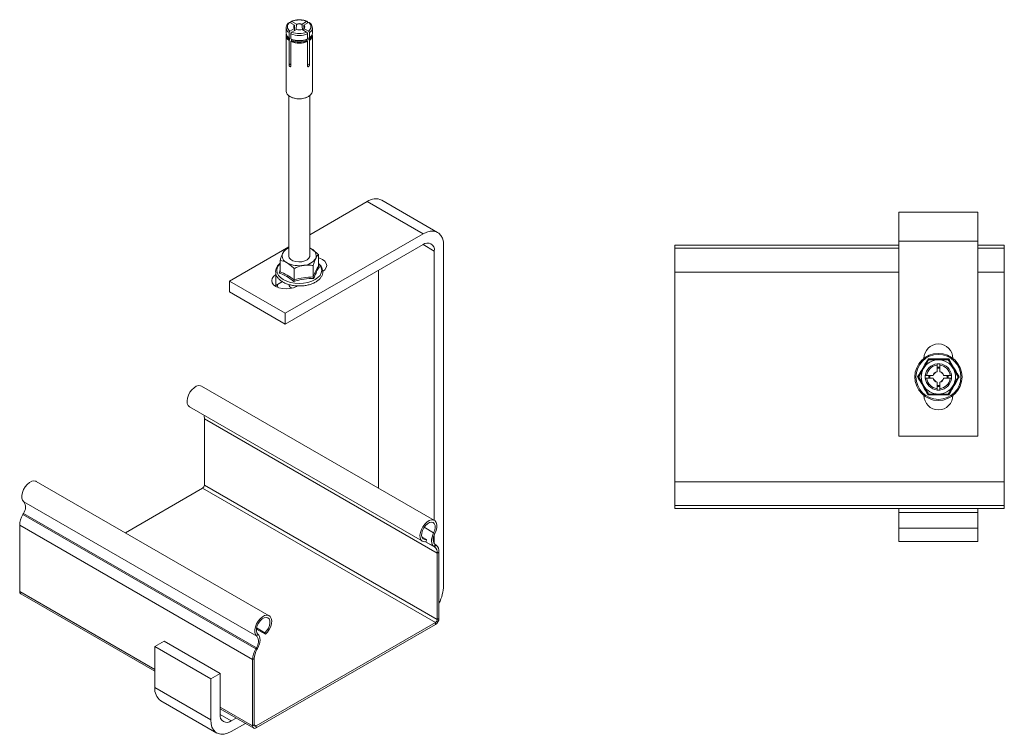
# Model space of a CAD drawing. Header units: millimetres. Extents: x -94 to 280, y -726 to -72.
# Tile 1 of 2: x -94 to 280, y -726 to -455. Entities that reach past the tile are written whole.
import ezdxf

# ---------------------------------------------------------------- set-up
doc = ezdxf.new("R2010")
doc.units = ezdxf.units.MM

msp = doc.modelspace()

# ---------------------------------------------------------------- linework, layer by layer
at = {"color": 7, "linetype": 'Continuous', "lineweight": 15}
for p, q in [((10.9, -456.73), (9.19, -455.74)), ((14.8, -455.74), (13.09, -456.73)), ((7, -458.18), (7, -458.11)), ((7, -458.18), (7, -460.15)), ((10.19, -457.14), (8.48, -456.15)), ((10.19, -458.4), (8.48, -459.39)), ((8.83, -456.35), (8.83, -455.95)), ((10.9, -458.81), (9.19, -459.8)), ((14.8, -459.8), (13.09, -458.81)), ((15.51, -456.15), (13.8, -457.14)), ((15.51, -459.39), (13.8, -458.4)), ((15.16, -455.95), (15.16, -456.35)), ((17, -458.18), (16.99, -458.25)), ((17, -460.15), (17, -458.18)), ((7, -461.11), (7, -482.19)), ((8.18, -462.02), (7.92, -461.81)), ((8.12, -461.97), (8.12, -460.01)), ((8.12, -472.26), (8.12, -462.94)), ((8.32, -462.14), (8.32, -462.55)), ((8.83, -460.41), (8.83, -462.38)), ((9.03, -462.96), (9.03, -462.55)), ((14.96, -462.55), (14.96, -462.96)), ((15.16, -462.38), (15.16, -460.41)), ((15.67, -462.14), (15.82, -462.03)), ((15.67, -462.55), (15.67, -462.14)), ((16.08, -461.81), (15.81, -462.02)), ((15.87, -460.01), (15.87, -461.97)), ((15.87, -462.94), (15.87, -472.26)), ((17, -482.19), (17, -461.11)), ((8.83, -463.35), (8.83, -472.66)), ((15.16, -472.66), (15.16, -463.35)), ((8, -483.92), (8, -544.74)), ((16, -544.74), (16, -483.92)), ((16, -536.73), (37.8, -524.14)), ((64.52, -535.84), (43.3, -523.59)), ((239.54, -539.23), (239.54, -528.23)), ((239.54, -528.23), (269.54, -528.23)), ((269.54, -528.23), (269.54, -539.23)), ((6.69, -566.58), (59.02, -536.38)), ((-14.52, -554.34), (8, -541.34)), ((59.02, -540.46), (6.69, -570.66)), ((66.8, -540.88), (66.8, -669.9)), ((154.54, -540.73), (154.54, -541.86)), ((154.54, -540.73), (239.54, -540.73)), ((239.54, -613.23), (239.54, -539.23)), ((269.54, -613.23), (269.54, -539.23)), ((269.54, -540.73), (279.54, -540.73)), ((279.54, -540.73), (279.54, -541.86)), ((6.69, -542.33), (8, -541.77)), ((16.59, -542.09), (16, -541.79)), ((19.25, -548.58), (19.25, -544.28)), ((63.26, -645.23), (63.26, -542.92)), ((239.54, -541.86), (154.54, -541.86)), ((154.54, -541.86), (154.54, -550.96)), ((279.54, -541.86), (269.54, -541.86)), ((279.54, -541.86), (279.54, -550.96)), ((4.75, -550.82), (4.75, -546.52)), ((17.3, -552.76), (17.3, -548.46)), ((19.27, -548.67), (19.62, -548.93)), ((10.05, -553.88), (10.05, -549.58)), ((20.9, -550.3), (21.16, -550.46)), ((42.05, -632.99), (42.05, -550.26)), ((154.54, -550.96), (239.54, -550.96)), ((154.54, -630.51), (154.54, -550.96)), ((269.54, -550.96), (279.54, -550.96)), ((279.54, -630.51), (279.54, -550.96)), ((-14.52, -554.34), (6.69, -566.58)), ((-14.52, -558.42), (-14.52, -554.34)), ((2.83, -556.18), (3.16, -555.97)), ((3.08, -555.96), (3.11, -556.31)), ((3.16, -555.97), (5.6, -554.56)), ((10.93, -556.38), (11.31, -556.16)), ((-14.52, -558.42), (6.69, -570.66)), ((6.69, -570.66), (6.69, -566.58)), ((254.04, -586.26), (254.04, -588.68)), ((255.04, -586.26), (255.04, -588.68)), ((252.49, -590.23), (250.07, -590.23)), ((259.02, -590.23), (256.59, -590.23)), ((252.49, -591.23), (250.07, -591.23)), ((254.04, -592.78), (254.04, -595.2)), ((255.04, -592.78), (255.04, -595.2)), ((259.02, -591.23), (256.59, -591.23)), ((63.29, -645.25), (-25.1, -594.23)), ((-29.65, -602.11), (58.74, -653.13)), ((-24, -631.79), (-24, -606.6)), ((239.54, -613.23), (269.54, -613.23)), ((0.61, -681.42), (-87.78, -630.41)), ((279.54, -630.51), (154.54, -630.51)), ((154.54, -630.51), (154.54, -639.61)), ((279.54, -630.51), (279.54, -639.61)), ((-53.99, -649.92), (-24.7, -633.01)), ((-92.66, -642.56), (-92.9, -643)), ((154.54, -639.61), (279.54, -639.61)), ((154.54, -639.61), (154.54, -640.73)), ((154.54, -640.73), (279.54, -640.73)), ((239.54, -642.23), (239.54, -640.73)), ((239.54, -648.23), (239.54, -642.23)), ((269.54, -642.23), (269.54, -640.73)), ((269.54, -642.23), (269.54, -648.23)), ((279.54, -639.61), (279.54, -640.73)), ((-94.07, -647.05), (-94.07, -672.23)), ((239.54, -648.23), (269.54, -648.23)), ((239.54, -653.23), (239.54, -648.23)), ((269.54, -653.23), (269.54, -648.23)), ((58.52, -651.4), (60.35, -652.45)), ((60.35, -652.45), (60.18, -653.26)), ((63.26, -654.06), (63.26, -650.64)), ((239.54, -653.23), (269.54, -653.23)), ((63.4, -655.32), (63.16, -655.17)), ((63.86, -654.55), (63.62, -654.39)), ((65.03, -682.44), (65.03, -657.25)), ((64.39, -682.8), (64.39, -657.62)), ((-93.68, -673.1), (-42.81, -702.46)), ((-4.34, -723.29), (63.69, -684.03)), ((-4.34, -724.02), (63.69, -684.76)), ((-4.23, -686.51), (-0.84, -688.47)), ((-4.16, -686.03), (-1, -687.86)), ((-42.81, -693.16), (-39.27, -691.12)), ((-39.27, -691.12), (-18.06, -703.36)), ((-0.84, -688.47), (-1, -687.86)), ((-42.81, -693.16), (-21.59, -705.4)), ((-42.81, -708.67), (-42.81, -693.16)), ((-4.27, -693.58), (-4.52, -694.01)), ((-3.81, -693.82), (-4.05, -694.25)), ((-5.68, -698.06), (-5.68, -723.25)), ((-5.05, -697.69), (-5.05, -722.88)), ((-21.59, -705.4), (-18.06, -703.36)), ((-21.59, -720.92), (-21.59, -705.4)), ((-18.06, -703.36), (-18.06, -718.88)), ((-40.53, -713.71), (-19.31, -725.96)), ((-18.06, -716.75), (-5.29, -724.12)), ((-13.81, -721.33), (-11.97, -720.26)), ((-8.43, -722.3), (-13.81, -725.41))]:
    msp.add_line(p, q, dxfattribs=at)
at = {"color": 7, "linetype": 'Continuous', "lineweight": 0}
for p, q in [((8.83, -471.85), (8.12, -472.26)), ((15.87, -472.26), (15.16, -471.85)), ((59.02, -536.38), (37.8, -524.14)), ((63.26, -542.92), (59.02, -540.47)), ((269.54, -539.23), (239.54, -539.23)), ((3.16, -555.97), (3.16, -551.89)), ((254.04, -587.24), (254.54, -587.21)), ((254.54, -587.46), (254.04, -587.49)), ((254.54, -587.21), (255.04, -587.24)), ((255.04, -587.49), (254.54, -587.46)), ((-24, -606.6), (64.39, -657.62)), ((-24.7, -633.01), (63.69, -684.03)), ((-24, -631.79), (64.39, -682.8)), ((-92.53, -638.15), (-4.15, -689.17)), ((-92.66, -642.56), (-4.27, -693.58)), ((239.54, -642.23), (269.54, -642.23)), ((-92.9, -643), (-4.52, -694.01)), ((-94.07, -647.05), (-5.68, -698.06)), ((59.37, -647.85), (63, -649.94)), ((63.49, -650.13), (63, -649.94)), ((59.92, -653.31), (63.4, -655.32)), ((59.94, -653.31), (63.16, -655.17)), ((63.62, -654.39), (63.16, -655.17)), ((63.4, -655.32), (63.86, -654.55)), ((65.03, -657.25), (64.39, -657.62)), ((-94.07, -672.23), (-42.81, -701.82)), ((64.39, -682.8), (65.03, -682.44)), ((63.69, -684.76), (63.69, -684.03)), ((-4.15, -689.17), (-3.66, -688.41)), ((-4.52, -694.01), (-4.05, -694.25)), ((-3.81, -693.82), (-4.27, -693.58)), ((-5.05, -697.69), (-5.68, -698.06)), ((-42.81, -708.67), (-21.59, -720.92)), ((-18.06, -716.1), (-5.68, -723.25)), ((-18.06, -718.88), (-13.81, -721.33)), ((-5.68, -723.25), (-5.05, -722.88)), ((-5.05, -722.88), (-4.34, -723.29)), ((-4.34, -723.29), (-4.34, -724.02))]:
    msp.add_line(p, q, dxfattribs=at)
at = {"color": 7, "linetype": 'Continuous', "lineweight": 15, "flags": 128}
for points in [[(8.46, -484.23), (9.5, -484.69), (10.7, -484.98), (12, -485.07), (13.29, -484.98), (14.5, -484.69), (15.53, -484.23), (16.33, -483.63), (16.83, -482.94), (17, -482.19)], [(66.8, -540.88), (66.68, -539.38), (66.33, -538.07), (65.75, -536.99), (64.98, -536.15), (64.02, -535.6), (62.91, -535.34), (61.68, -535.39), (60.37, -535.74), (59.02, -536.38)], [(8, -544.74), (8, -544.83), (8.22, -545.51), (8.78, -546.11), (9.62, -546.6), (10.67, -546.92), (11.85, -547.05), (13.03, -546.97), (14.12, -546.7), (15.03, -546.25), (15.66, -545.67), (15.97, -545), (16, -544.74)], [(20.83, -550.66), (21.71, -550.01), (22.26, -549.24), (22.45, -548.42), (22.26, -547.6), (21.71, -546.83), (20.83, -546.18), (19.7, -545.67), (19.25, -545.54)], [(3.16, -551.89), (2.28, -552.55), (1.73, -553.31), (1.55, -554.13), (1.73, -554.96), (2.28, -555.72), (3.16, -556.38), (4.3, -556.88), (5.62, -557.2), (7.05, -557.31), (8.47, -557.2), (9.8, -556.88), (10.93, -556.38)], [(-25.1, -594.23), (-25.45, -594.08), (-26.21, -594.04), (-27.06, -594.29), (-27.93, -594.83), (-28.75, -595.61), (-29.48, -596.58), (-30.05, -597.67), (-30.43, -598.79), (-30.59, -599.86), (-30.51, -600.82), (-30.2, -601.58), (-29.69, -602.09), (-29.65, -602.11)], [(-87.78, -630.41), (-87.95, -630.33), (-88.68, -630.2), (-89.5, -630.37), (-90.37, -630.84), (-91.22, -631.55), (-91.98, -632.48), (-92.6, -633.54), (-93.03, -634.66), (-93.25, -635.75), (-93.24, -636.75), (-92.99, -637.57), (-92.53, -638.15)], [(63.49, -650.13), (63.95, -649.01), (64.2, -647.91), (64.21, -646.9), (63.99, -646.06), (63.56, -645.44), (62.94, -645.1), (62.17, -645.05), (61.33, -645.31), (60.46, -645.85), (59.63, -646.63), (58.91, -647.6), (58.33, -648.68), (57.96, -649.8), (57.8, -650.88), (57.88, -651.83), (58.19, -652.59), (58.7, -653.1), (59.38, -653.33), (60.18, -653.26)], [(63, -649.94), (63.4, -648.94), (63.59, -647.96), (63.54, -647.1), (63.26, -646.42), (62.78, -645.99), (62.13, -645.85), (61.39, -646.02), (60.61, -646.48), (59.87, -647.18), (59.23, -648.06), (58.76, -649.04), (58.49, -650.04), (58.45, -650.96), (58.64, -651.72), (59.05, -652.25), (59.64, -652.5), (60.35, -652.45)], [(63.16, -655.17), (62.77, -654.82), (62.47, -654.35), (62.28, -653.77), (62.21, -653.09), (62.24, -652.35), (62.39, -651.56), (62.65, -650.75), (63, -649.94)], [(63.62, -654.39), (63.3, -654.11), (63.06, -653.73), (62.91, -653.25), (62.84, -652.7), (62.87, -652.09), (62.99, -651.45), (63.2, -650.79), (63.49, -650.13)], [(-0.84, -688.47), (-0.04, -687.62), (0.65, -686.61), (1.16, -685.5), (1.47, -684.39), (1.54, -683.34), (1.39, -682.45), (1.01, -681.76), (0.44, -681.34), (-0.29, -681.21), (-1.12, -681.39), (-1.98, -681.85), (-2.83, -682.57), (-3.59, -683.49), (-4.21, -684.55), (-4.64, -685.67), (-4.86, -686.77), (-4.85, -687.76), (-4.6, -688.58), (-4.15, -689.17)], [(-1, -687.86), (-0.29, -687.09), (0.3, -686.16), (0.71, -685.16), (0.9, -684.18), (0.86, -683.3), (0.59, -682.62), (0.11, -682.18), (-0.52, -682.03), (-1.27, -682.19), (-2.04, -682.63), (-2.79, -683.32), (-3.43, -684.2), (-3.91, -685.18), (-4.19, -686.18), (-4.24, -687.11), (-4.06, -687.88), (-3.66, -688.41)], [(-3.66, -688.41), (-3.3, -688.81), (-3.04, -689.32), (-2.9, -689.94), (-2.86, -690.64), (-2.94, -691.41), (-3.13, -692.21), (-3.42, -693.02), (-3.81, -693.82)], [(-21.59, -720.92), (-21.47, -722.41), (-21.12, -723.72), (-20.55, -724.81), (-19.77, -725.64), (-18.81, -726.2), (-17.7, -726.45), (-16.47, -726.41), (-15.16, -726.05), (-13.81, -725.41)]]:
    msp.add_lwpolyline(points, dxfattribs=at)
at = {"color": 7, "linetype": 'Continuous', "lineweight": 0, "flags": 128}
for points in [[(4.75, -547.69), (4.1, -548.41), (3.62, -549.34), (3.45, -550.3), (3.62, -551.26), (4.1, -552.18), (4.89, -553.04), (5.95, -553.78), (7.25, -554.4), (8.73, -554.85), (10.33, -555.13), (12, -555.23), (13.66, -555.13), (15.26, -554.85), (16.74, -554.4), (18.04, -553.78), (19.1, -553.04), (19.89, -552.18), (20.37, -551.26), (20.54, -550.3), (20.37, -549.34), (19.89, -548.41), (19.25, -547.69)], [(251.05, -591.23), (251.02, -590.73), (251.05, -590.23)], [(251.31, -590.23), (251.28, -590.96), (251.31, -591.23)], [(257.78, -591.23), (257.81, -590.96), (257.78, -590.23)], [(258.03, -590.23), (258.07, -590.73), (258.03, -591.23)], [(255.04, -594.22), (254.54, -594.26), (254.04, -594.22)]]:
    msp.add_lwpolyline(points, dxfattribs=at)
at = {"color": 7, "linetype": 'Continuous', "lineweight": 15}
msp.add_circle((254.54, -590.73), 8.95, dxfattribs=at)
at = {"color": 7, "linetype": 'Continuous', "lineweight": 0}
msp.add_circle((254.54, -590.73), 8.54, dxfattribs=at)
for centre, radius, start, end in [((12, -462.31), 7.14, 66.8304, 113.1696), ((9.31, -458.01), 2.32, 184.1963, 239.2367), ((9.38, -457.77), 1.85, 119.0178, 240.9822), ((14.61, -457.77), 1.85, 299.0178, 60.9822), ((14.66, -457.99), 2.35, 300.9089, 353.7527), ((12, -453.17), 7.91, 246.4152, 293.5848), ((12, -455.68), 7.49, 246.6329, 293.3671), ((12, -456.08), 7.49, 246.6329, 293.3671), ((12, -453.24), 7.14, 246.8304, 293.1696), ((6.74, -555.31), 3.08, 186.782, 208.8656), ((254.54, -590.73), 4.5, 96.3794, 173.6206), ((254.54, -590.73), 4.5, 6.3794, 83.6206), ((254.54, -590.73), 2.11, 103.7004, 166.2996), ((254.54, -590.73), 2.11, 13.7004, 76.2996), ((254.54, -590.73), 4.5, 186.3794, 263.6206), ((254.54, -590.73), 2.11, 193.7004, 256.2996), ((254.54, -590.73), 3.28, 261.2216, 278.7784), ((254.54, -590.73), 4.5, 276.3794, 353.6206), ((254.54, -590.73), 2.11, 283.7004, 346.2996)]:
    msp.add_arc(centre, radius, start, end, dxfattribs=at)
at = {"color": 7, "linetype": 'Continuous', "lineweight": 15}
for centre, radius, start, end in [((10.71, -457.77), 0.817, 129.176, 230.824), ((10.84, -457.91), 0.858, 131.888, 171.0003), ((12, -460), 3.45, 71.4738, 108.5262), ((12, -455.54), 3.45, 251.4738, 288.5262), ((12, -460), 3.3, 71.9034, 108.0966), ((13.15, -457.91), 0.858, 8.9997, 48.112), ((13.28, -457.77), 0.817, 309.176, 50.824), ((9.31, -459.98), 2.32, 184.1963, 239.2367), ((9.14, -461.08), 2.12, 167.7531, 241.4708), ((9.25, -460.95), 2.16, 174.3355, 240.2488), ((9.53, -460.6), 2.3, 193.6362, 238.1403), ((12, -455.13), 7.91, 246.4152, 293.5848), ((12, -456.1), 7.79, 246.4749, 293.5251), ((11.99, -455.24), 7.84, 247.5886, 292.5558), ((14.46, -460.6), 2.3, 301.8597, 346.3638), ((14.78, -460.97), 2.12, 298.9823, 6.4335), ((14.68, -459.98), 2.32, 300.7633, 355.8037), ((14.81, -461.06), 2.16, 299.3232, 11.453), ((12, -456.1), 7.91, 246.4152, 293.5848), ((9.49, -481.94), 2.51, 185.6339, 245.6996), ((11.99, -477.7), 7.43, 242.2025, 298.1512), ((41.01, -528.47), 5.38, 64.7817, 126.5201), ((60.67, -542.5), 2.62, 350.7797, 129.1851), ((8.41, -544.72), 2.86, 160.5378, 249.2699), ((9.63, -545.96), 4.48, 111.3726, 150.7807), ((15.58, -544.76), 2.86, 340.5378, 69.2699), ((11.98, -538.53), 9.98, 242.6492, 279.769), ((13.32, -542.44), 5.93, 273.4302, 326.5522), ((10.21, -554.96), 2.29, 197.5806, 245.2657), ((254.54, -583.73), 5.5, 0, 180), ((254.54, -590.73), 6.5, 90, 150), ((254.54, -590.73), 5, 95.7392, 174.2608), ((254.54, -590.73), 6.5, 30, 90), ((254.54, -590.73), 5, 5.7392, 84.2608), ((254.54, -590.73), 6.5, 150, 210), ((254.54, -590.73), 2.01, 104.4219, 165.6037), ((254.54, -590.73), 2.01, 14.4192, 75.6168), ((254.54, -590.73), 6.5, 330, 30), ((254.54, -590.73), 6.5, 210, 270), ((254.54, -590.73), 5, 185.7392, 264.2608), ((254.54, -590.73), 2.01, 194.4178, 255.5917), ((254.54, -590.73), 6.5, 270, 330), ((254.54, -590.73), 2.01, 284.3981, 345.6293), ((254.54, -590.73), 5, 275.7392, 354.2608), ((254.54, -597.73), 5.5, 180, 0), ((-27.55, -606.53), 3.55, 358.8751, 21.5051), ((-25.53, -631.72), 1.54, 302.6023, 357.3976), ((-95.59, -640.27), 3.72, 321.9587, 34.7596), ((-85.49, -647.33), 8.59, 149.7179, 178.1238), ((61.79, -657.38), 2.61, 354.746, 51.9789), ((61.97, -656.97), 3.07, 354.7458, 51.9792), ((-93.17, -672.35), 0.912, 172.7657, 235.9269), ((51.43, -669.46), 15.37, 332.1974, 358.3349), ((62.11, -682.3), 2.92, 302.6023, 357.3976), ((62.86, -682.73), 1.54, 302.6023, 357.3976), ((-7.2, -691.29), 3.72, 321.9587, 34.7596), ((2.9, -698.34), 8.59, 149.7179, 178.1238), ((2.25, -697.93), 7.3, 149.718, 178.1237), ((-37.3, -709.22), 5.53, 174.3383, 234.3542), ((-15.47, -719.3), 2.62, 170.7798, 309.185), ((-4.86, -723.38), 0.83, 170.7799, 309.185), ((-4.61, -722.95), 0.437, 170.78, 309.185)]:
    msp.add_arc(centre, radius, start, end, dxfattribs=at)
for points, knots in [([(9.19, -455.74), (9.15, -455.72), (9.07, -455.69), (8.96, -455.7), (8.88, -455.75), (8.84, -455.84), (8.83, -455.92), (8.83, -455.95)], [0, 0, 0, 0, 0.216252, 0.432513, 0.64809, 0.862527, 1, 1, 1, 1]), ([(15.09, -455.73), (14.91, -455.65), (14.41, -455.43), (13.46, -455.18), (12.25, -455.06), (11.03, -455.11), (9.88, -455.33), (9.22, -455.6), (8.9, -455.73)], [0, 0, 0, 0, 0.0968543, 0.2795679, 0.4619181, 0.6441125, 0.8267278, 1, 1, 1, 1]), ([(15.16, -455.95), (15.16, -455.9), (15.15, -455.82), (15.09, -455.73), (15, -455.69), (14.9, -455.7), (14.83, -455.73), (14.8, -455.74)], [0, 0, 0, 0, 0.2132623, 0.4265022, 0.6401952, 0.8549246, 1, 1, 1, 1]), ([(8.25, -456.11), (8.11, -456.21), (7.71, -456.52), (7.26, -457.1), (7, -457.69), (7.02, -458.01), (7.03, -458.1)], [0, 0, 0, 0, 0.196404, 0.5674, 0.890903, 1, 1, 1, 1]), ([(8.48, -459.39), (8.44, -459.42), (8.36, -459.48), (8.25, -459.61), (8.17, -459.76), (8.13, -459.9), (8.13, -459.98), (8.12, -460.01)], [0, 0, 0, 0, 0.216252, 0.432513, 0.64809, 0.862527, 1, 1, 1, 1]), ([(8.22, -456.14), (8.24, -456.12), (8.29, -456.09), (8.39, -456.1), (8.45, -456.14), (8.48, -456.15)], [0, 0, 0, 0, 0.327163, 0.728708, 1, 1, 1, 1]), ([(10.16, -458.31), (10.19, -458.04), (10.22, -457.7), (10.26, -457.35), (10.26, -457.27)], [0, 0, 0, 0, 0.773005, 1, 1, 1, 1]), ([(10.19, -457.14), (10.2, -457.14), (10.22, -457.16), (10.24, -457.18), (10.26, -457.21), (10.26, -457.25), (10.26, -457.26), (10.26, -457.27)], [0, 0, 0, 0, 0.209224, 0.418585, 0.625169, 0.825768, 1, 1, 1, 1]), ([(10.26, -458.45), (10.26, -458.44), (10.26, -458.43), (10.25, -458.41), (10.24, -458.4), (10.22, -458.39), (10.2, -458.4), (10.19, -458.4)], [0, 0, 0, 0, 0.193096, 0.386111, 0.581165, 0.781618, 1, 1, 1, 1]), ([(10.26, -458.45), (10.26, -458.54), (10.23, -458.8), (10.21, -459.06), (10.2, -459.22)], [0, 0, 0, 0, 0.360357, 1, 1, 1, 1]), ([(10.97, -456.86), (10.96, -456.94), (10.9, -457.62), (10.83, -458.29), (10.77, -458.89)], [0, 0, 0, 0, 0.11685, 1, 1, 1, 1]), ([(10.97, -456.86), (10.97, -456.85), (10.97, -456.84), (10.96, -456.81), (10.95, -456.78), (10.92, -456.75), (10.91, -456.74), (10.9, -456.73)], [0, 0, 0, 0, 0.193096, 0.386111, 0.581165, 0.781618, 1, 1, 1, 1]), ([(13.09, -456.73), (13.08, -456.74), (13.07, -456.75), (13.04, -456.78), (13.03, -456.81), (13.02, -456.84), (13.02, -456.85), (13.02, -456.86)], [0, 0, 0, 0, 0.209224, 0.418585, 0.625169, 0.825768, 1, 1, 1, 1]), ([(13.22, -458.89), (13.16, -458.32), (13.1, -457.65), (13.03, -456.97), (13.02, -456.86)], [0, 0, 0, 0, 0.836574, 1, 1, 1, 1]), ([(13.73, -457.27), (13.73, -457.26), (13.73, -457.24), (13.74, -457.21), (13.75, -457.18), (13.77, -457.16), (13.79, -457.14), (13.8, -457.14)], [0, 0, 0, 0, 0.193096, 0.386111, 0.581165, 0.781618, 1, 1, 1, 1]), ([(13.73, -457.27), (13.74, -457.38), (13.77, -457.72), (13.8, -458.06), (13.83, -458.29)], [0, 0, 0, 0, 0.325825, 1, 1, 1, 1]), ([(13.8, -458.4), (13.79, -458.4), (13.77, -458.39), (13.75, -458.39), (13.74, -458.41), (13.73, -458.43), (13.73, -458.44), (13.73, -458.45)], [0, 0, 0, 0, 0.209224, 0.418585, 0.625169, 0.825768, 1, 1, 1, 1]), ([(13.79, -459.22), (13.78, -459.05), (13.76, -458.8), (13.73, -458.54), (13.73, -458.45)], [0, 0, 0, 0, 0.655668, 1, 1, 1, 1]), ([(15.51, -456.15), (15.55, -456.13), (15.63, -456.1), (15.72, -456.1), (15.76, -456.13), (15.77, -456.14)], [0, 0, 0, 0, 0.404227, 0.80847, 1, 1, 1, 1]), ([(15.87, -460.01), (15.86, -459.96), (15.86, -459.86), (15.79, -459.71), (15.7, -459.56), (15.6, -459.45), (15.54, -459.41), (15.51, -459.39)], [0, 0, 0, 0, 0.2132623, 0.4265022, 0.6401952, 0.8549246, 1, 1, 1, 1]), ([(16.96, -458.26), (16.97, -458.08), (16.98, -457.65), (16.67, -456.99), (16.22, -456.46), (15.86, -456.2), (15.74, -456.11)], [0, 0, 0, 0, 0.219054, 0.531611, 0.848933, 1, 1, 1, 1]), ([(8.12, -461.97), (8.12, -461.98), (8.13, -462), (8.14, -462.02), (8.16, -462.03), (8.17, -462.02), (8.18, -462.02)], [0, 0, 0, 0, 0.247415, 0.494972, 0.743025, 1, 1, 1, 1]), ([(8.18, -462.83), (8.17, -462.83), (8.16, -462.85), (8.14, -462.88), (8.13, -462.91), (8.12, -462.93), (8.12, -462.94)], [0, 0, 0, 0, 0.25013, 0.500328, 0.749616, 1, 1, 1, 1]), ([(8.18, -462.02), (8.18, -462.02), (8.2, -462.01), (8.24, -462.01), (8.28, -462.03), (8.31, -462.06), (8.32, -462.1), (8.32, -462.13), (8.32, -462.14)], [0, 0, 0, 0, 0.0098833, 0.2606055, 0.5108727, 0.6683514, 0.9154433, 1, 1, 1, 1]), ([(8.32, -462.55), (8.32, -462.56), (8.32, -462.6), (8.3, -462.66), (8.27, -462.72), (8.23, -462.79), (8.19, -462.82), (8.18, -462.83)], [0, 0, 0, 0, 0.1794411, 0.3319235, 0.5805065, 0.8289424, 1, 1, 1, 1]), ([(8.83, -460.41), (8.84, -460.37), (8.84, -460.27), (8.9, -460.11), (8.99, -459.97), (9.09, -459.86), (9.16, -459.82), (9.19, -459.8)], [0, 0, 0, 0, 0.2132623, 0.4265022, 0.6401952, 0.8549246, 1, 1, 1, 1]), ([(8.83, -463.35), (8.83, -463.34), (8.83, -463.32), (8.85, -463.29), (8.86, -463.26), (8.88, -463.24), (8.89, -463.24)], [0, 0, 0, 0, 0.247599, 0.495123, 0.743142, 1, 1, 1, 1]), ([(8.89, -463.24), (8.89, -463.23), (8.91, -463.22), (8.95, -463.18), (8.99, -463.11), (9.01, -463.05), (9.03, -462.99), (9.03, -462.96), (9.03, -462.96)], [0, 0, 0, 0, 0.009903, 0.260601, 0.510938, 0.668423, 0.91544, 1, 1, 1, 1]), ([(9.03, -462.55), (9.03, -462.53), (9.02, -462.51), (9.02, -462.49), (9.01, -462.48)], [0, 0, 0, 0, 0.624573, 1, 1, 1, 1]), ([(14.8, -459.8), (14.84, -459.83), (14.92, -459.88), (15.03, -460.02), (15.11, -460.17), (15.15, -460.31), (15.16, -460.38), (15.16, -460.41)], [0, 0, 0, 0, 0.216252, 0.432513, 0.64809, 0.862527, 1, 1, 1, 1]), ([(14.96, -462.96), (14.96, -462.97), (14.97, -463.01), (14.99, -463.07), (15.02, -463.14), (15.06, -463.19), (15.09, -463.22), (15.1, -463.24)], [0, 0, 0, 0, 0.137939, 0.384678, 0.631921, 0.78593, 1, 1, 1, 1]), ([(15.1, -463.24), (15.11, -463.24), (15.13, -463.26), (15.14, -463.29), (15.16, -463.32), (15.16, -463.34), (15.16, -463.35)], [0, 0, 0, 0, 0.25013, 0.500328, 0.749616, 1, 1, 1, 1]), ([(15.67, -462.14), (15.67, -462.13), (15.67, -462.09), (15.69, -462.05), (15.73, -462.02), (15.77, -462.01), (15.79, -462.02), (15.81, -462.02)], [0, 0, 0, 0, 0.137937, 0.384671, 0.631976, 0.785933, 1, 1, 1, 1]), ([(15.81, -462.83), (15.81, -462.82), (15.79, -462.81), (15.76, -462.77), (15.71, -462.71), (15.68, -462.63), (15.67, -462.58), (15.67, -462.55), (15.67, -462.55)], [0, 0, 0, 0, 0.055865, 0.214572, 0.463607, 0.71266, 0.960685, 1, 1, 1, 1]), ([(15.81, -462.02), (15.82, -462.02), (15.83, -462.03), (15.85, -462.02), (15.86, -462), (15.87, -461.98), (15.87, -461.97)], [0, 0, 0, 0, 0.25013, 0.500328, 0.749616, 1, 1, 1, 1]), ([(15.87, -462.94), (15.87, -462.93), (15.86, -462.91), (15.85, -462.88), (15.83, -462.85), (15.82, -462.84), (15.81, -462.83)], [0, 0, 0, 0, 0.247599, 0.495123, 0.743142, 1, 1, 1, 1]), ([(8.83, -472.66), (8.83, -472.71), (8.82, -472.8), (8.75, -472.89), (8.66, -472.93), (8.54, -472.92), (8.42, -472.86), (8.31, -472.75), (8.21, -472.61), (8.15, -472.45), (8.13, -472.33), (8.12, -472.27), (8.12, -472.26)], [0, 0, 0, 0, 0.107011, 0.214001, 0.321325, 0.428878, 0.536063, 0.642863, 0.74986, 0.857332, 0.964822, 1, 1, 1, 1]), ([(15.87, -472.26), (15.86, -472.3), (15.86, -472.4), (15.8, -472.56), (15.72, -472.71), (15.61, -472.83), (15.49, -472.91), (15.37, -472.93), (15.27, -472.91), (15.19, -472.83), (15.16, -472.74), (15.16, -472.68), (15.16, -472.66)], [0, 0, 0, 0, 0.107011, 0.214001, 0.321325, 0.428878, 0.536063, 0.642863, 0.74986, 0.857332, 0.964822, 1, 1, 1, 1]), ([(4.75, -546.52), (4.88, -546.07), (5.16, -545.16), (5.49, -544.28), (5.68, -543.86), (5.72, -543.77)], [0, 0, 0, 0, 0.4347941, 0.8798478, 1, 1, 1, 1]), ([(5.72, -543.77), (5.97, -543.3), (6.31, -542.69), (6.62, -542.4), (6.69, -542.33)], [0, 0, 0, 0, 0.769007, 1, 1, 1, 1]), ([(16.59, -542.09), (16.47, -542.02), (16.27, -541.9), (16.08, -541.85), (16, -541.82)], [0, 0, 0, 0, 0.577727, 1, 1, 1, 1]), ([(19.25, -544.28), (19.02, -544.05), (18.17, -543.18), (17.26, -542.55), (16.59, -542.09)], [0, 0, 0, 0, 0.263899, 1, 1, 1, 1]), ([(19.25, -544.28), (19.11, -544.41), (18.83, -544.69), (18.5, -545.24), (18.31, -545.63), (18.27, -545.71)], [0, 0, 0, 0, 0.4347941, 0.8798478, 1, 1, 1, 1]), ([(4.75, -547.58), (4.7, -547.62), (4.29, -547.91), (3.76, -548.57), (3.21, -549.55), (3, -550.58), (3.1, -551.59), (3.48, -552.56), (4.13, -553.45), (5.04, -554.26), (6.18, -554.96), (7.52, -555.52), (9, -555.92), (10.59, -556.16), (12.22, -556.23), (13.84, -556.12), (15.4, -555.83), (16.85, -555.38), (18.15, -554.78), (19.25, -554.03), (20.12, -553.16), (20.7, -552.19), (20.97, -551.16), (20.94, -550.14), (20.6, -549.16), (20.05, -548.29), (19.5, -547.81), (19.25, -547.58)], [0, 0, 0, 0, 0.006052, 0.048932, 0.09132, 0.132557, 0.172645, 0.212402, 0.252701, 0.294066, 0.336227, 0.378685, 0.421103, 0.46344, 0.505725, 0.548012, 0.590347, 0.632787, 0.675392, 0.718196, 0.761101, 0.803636, 0.845122, 0.885377, 0.925154, 0.965283, 1, 1, 1, 1]), ([(7.4, -547.4), (7.28, -547.33), (6.44, -546.87), (5.54, -546.62), (4.81, -546.53), (4.75, -546.52)], [0, 0, 0, 0, 0.127944, 0.927356, 1, 1, 1, 1]), ([(10.05, -549.58), (9.83, -549.35), (8.98, -548.49), (8.07, -547.86), (7.4, -547.4)], [0, 0, 0, 0, 0.263899, 1, 1, 1, 1]), ([(13.68, -548.37), (12.72, -548.6), (11.48, -548.9), (10.32, -549.45), (10.05, -549.58)], [0, 0, 0, 0, 0.769007, 1, 1, 1, 1]), ([(17.3, -548.46), (16.79, -548.38), (15.77, -548.23), (14.53, -548.25), (13.83, -548.35), (13.68, -548.37)], [0, 0, 0, 0, 0.434794, 0.879848, 1, 1, 1, 1]), ([(18.27, -545.71), (18.02, -546.35), (17.68, -547.17), (17.37, -548.22), (17.3, -548.46)], [0, 0, 0, 0, 0.769007, 1, 1, 1, 1]), ([(19.25, -548.58), (19.25, -548.62), (19.26, -548.7), (19.34, -548.81), (19.46, -548.89), (19.57, -548.92), (19.62, -548.93), (19.62, -548.93)], [0, 0, 0, 0, 0.2361659, 0.4713673, 0.7324162, 0.9931452, 1, 1, 1, 1]), ([(4.37, -551.28), (4.37, -551.28), (4.42, -551.26), (4.53, -551.2), (4.65, -551.08), (4.73, -550.95), (4.74, -550.86), (4.75, -550.82)], [0, 0, 0, 0, 0.0068548, 0.2675838, 0.5286327, 0.7638341, 1, 1, 1, 1]), ([(17.3, -552.76), (17.31, -552.81), (17.32, -552.9), (17.38, -553.05), (17.46, -553.2), (17.54, -553.29), (17.58, -553.33), (17.58, -553.33)], [0, 0, 0, 0, 0.236166, 0.471367, 0.732416, 0.993145, 1, 1, 1, 1]), ([(9.95, -554.51), (9.95, -554.51), (9.97, -554.46), (9.99, -554.35), (10.03, -554.19), (10.05, -554.02), (10.05, -553.93), (10.05, -553.88)], [0, 0, 0, 0, 0.0068548, 0.2675838, 0.5286327, 0.7638341, 1, 1, 1, 1]), ([(248.91, -587.48), (249.16, -587.06), (249.65, -586.2), (250.28, -585.12), (250.65, -584.47), (250.79, -584.23)], [0, 0, 0, 0, 0.379584, 0.769571, 1, 1, 1, 1]), ([(250.79, -584.23), (250.79, -584.23), (250.78, -584.22), (250.74, -584.14), (250.68, -584.04), (250.62, -583.94), (250.6, -583.9), (250.6, -583.89)], [0, 0, 0, 0, 0.2361659, 0.4713673, 0.7324162, 0.9931452, 1, 1, 1, 1]), ([(254.54, -584.23), (254.38, -584.23), (253.71, -584.23), (252.52, -584.23), (251.45, -584.23), (250.88, -584.23), (250.79, -584.23)], [0, 0, 0, 0, 0.1276518, 0.5225973, 0.9275215, 1, 1, 1, 1]), ([(254.04, -585.76), (254.05, -585.76), (254.06, -585.76), (254.15, -585.75), (254.27, -585.74), (254.43, -585.73), (254.6, -585.73), (254.76, -585.74), (254.9, -585.75), (255, -585.75), (255.04, -585.76), (255.04, -585.76), (255.04, -585.76)], [0, 0, 0, 0, 0.107011, 0.214001, 0.321325, 0.428878, 0.536063, 0.642863, 0.74986, 0.857332, 0.964822, 1, 1, 1, 1]), ([(254.04, -585.76), (254.04, -585.76), (254.04, -585.77), (254.04, -585.86), (254.04, -585.99), (254.04, -586.13), (254.04, -586.22), (254.04, -586.26)], [0, 0, 0, 0, 0.2132623, 0.4265022, 0.6401952, 0.8549246, 1, 1, 1, 1]), ([(258.3, -584.23), (257.98, -584.23), (257.22, -584.23), (255.97, -584.23), (255.02, -584.23), (254.54, -584.23)], [0, 0, 0, 0, 0.263324, 0.6276221, 1, 1, 1, 1]), ([(255.04, -586.26), (255.04, -586.2), (255.04, -586.09), (255.04, -585.94), (255.04, -585.83), (255.04, -585.77), (255.04, -585.76), (255.04, -585.76)], [0, 0, 0, 0, 0.216252, 0.432513, 0.64809, 0.862527, 1, 1, 1, 1]), ([(258.3, -584.23), (258.3, -584.23), (258.31, -584.22), (258.35, -584.14), (258.41, -584.04), (258.46, -583.94), (258.49, -583.9), (258.49, -583.89)], [0, 0, 0, 0, 0.2361659, 0.4713673, 0.7324162, 0.9931452, 1, 1, 1, 1]), ([(258.3, -584.23), (258.56, -584.69), (259.09, -585.61), (259.73, -586.72), (260.1, -587.35), (260.17, -587.48)], [0, 0, 0, 0, 0.4347941, 0.8798478, 1, 1, 1, 1]), ([(247.04, -590.73), (247.3, -590.28), (247.83, -589.36), (248.47, -588.25), (248.84, -587.62), (248.91, -587.48)], [0, 0, 0, 0, 0.434794, 0.879848, 1, 1, 1, 1]), ([(249.57, -591.23), (249.57, -591.23), (249.57, -591.22), (249.56, -591.16), (249.55, -591.05), (249.55, -590.9), (249.54, -590.73), (249.55, -590.56), (249.55, -590.41), (249.56, -590.3), (249.57, -590.24), (249.57, -590.24), (249.57, -590.23)], [0, 0, 0, 0, 0.072164, 0.178939, 0.286079, 0.393591, 0.500916, 0.607771, 0.71462, 0.821918, 0.929447, 1, 1, 1, 1]), ([(250.07, -590.23), (250.01, -590.23), (249.9, -590.23), (249.75, -590.23), (249.64, -590.23), (249.58, -590.23), (249.57, -590.23), (249.57, -590.23)], [0, 0, 0, 0, 0.216252, 0.432513, 0.64809, 0.862527, 1, 1, 1, 1]), ([(250.95, -590.23), (250.94, -590.24), (250.93, -590.25), (250.9, -590.34), (250.88, -590.46), (250.86, -590.62), (250.86, -590.79), (250.87, -590.95), (250.89, -591.09), (250.92, -591.19), (250.94, -591.23), (250.94, -591.23), (250.95, -591.23)], [0, 0, 0, 0, 0.107972, 0.216009, 0.324971, 0.433111, 0.538625, 0.642413, 0.747109, 0.854356, 0.963308, 1, 1, 1, 1]), ([(252.6, -590.23), (252.6, -590.23), (252.6, -590.23), (252.58, -590.23), (252.56, -590.23), (252.53, -590.23), (252.5, -590.23), (252.49, -590.23)], [0, 0, 0, 0, 0.193096, 0.386111, 0.581165, 0.781618, 1, 1, 1, 1]), ([(255.04, -587.14), (255.04, -587.13), (255.03, -587.12), (254.94, -587.09), (254.81, -587.06), (254.65, -587.05), (254.48, -587.05), (254.32, -587.06), (254.18, -587.08), (254.09, -587.11), (254.05, -587.13), (254.04, -587.13), (254.04, -587.14)], [0, 0, 0, 0, 0.107972, 0.216009, 0.324971, 0.433111, 0.538625, 0.642413, 0.747109, 0.854356, 0.963308, 1, 1, 1, 1]), ([(254.04, -588.68), (254.04, -588.69), (254.04, -588.72), (254.04, -588.75), (254.04, -588.77), (254.04, -588.78), (254.04, -588.78), (254.04, -588.78)], [0, 0, 0, 0, 0.209224, 0.418585, 0.625169, 0.825768, 1, 1, 1, 1]), ([(255.04, -588.78), (255.04, -588.78), (255.04, -588.78), (255.04, -588.77), (255.04, -588.75), (255.04, -588.72), (255.04, -588.69), (255.04, -588.68)], [0, 0, 0, 0, 0.193096, 0.386111, 0.581165, 0.781618, 1, 1, 1, 1]), ([(256.59, -590.23), (256.58, -590.23), (256.56, -590.23), (256.53, -590.23), (256.5, -590.23), (256.49, -590.23), (256.49, -590.23), (256.49, -590.23)], [0, 0, 0, 0, 0.209224, 0.418585, 0.625169, 0.825768, 1, 1, 1, 1]), ([(258.14, -591.23), (258.15, -591.23), (258.16, -591.22), (258.19, -591.13), (258.21, -591), (258.23, -590.84), (258.23, -590.67), (258.22, -590.51), (258.2, -590.37), (258.17, -590.28), (258.15, -590.24), (258.14, -590.23), (258.14, -590.23)], [0, 0, 0, 0, 0.107972, 0.216009, 0.324971, 0.433111, 0.538625, 0.642413, 0.747109, 0.854356, 0.963308, 1, 1, 1, 1]), ([(259.52, -590.23), (259.51, -590.23), (259.5, -590.23), (259.42, -590.23), (259.29, -590.23), (259.15, -590.23), (259.05, -590.23), (259.02, -590.23)], [0, 0, 0, 0, 0.2132623, 0.4265022, 0.6401952, 0.8549246, 1, 1, 1, 1]), ([(259.52, -590.23), (259.52, -590.24), (259.52, -590.25), (259.53, -590.33), (259.54, -590.46), (259.54, -590.62), (259.54, -590.79), (259.54, -590.95), (259.53, -591.09), (259.52, -591.19), (259.52, -591.23), (259.52, -591.23), (259.52, -591.23)], [0, 0, 0, 0, 0.107011, 0.214001, 0.321325, 0.428878, 0.536063, 0.642863, 0.74986, 0.857332, 0.964822, 1, 1, 1, 1]), ([(260.17, -587.48), (260.42, -587.91), (260.91, -588.76), (261.54, -589.85), (261.91, -590.49), (262.05, -590.73)], [0, 0, 0, 0, 0.379584, 0.769571, 1, 1, 1, 1]), ([(246.65, -590.73), (246.65, -590.73), (246.71, -590.73), (246.81, -590.73), (246.94, -590.73), (247.02, -590.73), (247.03, -590.73), (247.04, -590.73)], [0, 0, 0, 0, 0.0068547, 0.2675838, 0.5286327, 0.763834, 1, 1, 1, 1]), ([(248.91, -593.98), (248.67, -593.56), (248.18, -592.7), (247.55, -591.62), (247.18, -590.97), (247.04, -590.73)], [0, 0, 0, 0, 0.379584, 0.769571, 1, 1, 1, 1]), ([(250.79, -597.23), (250.53, -596.78), (250, -595.86), (249.35, -594.75), (248.99, -594.12), (248.91, -593.98)], [0, 0, 0, 0, 0.4347941, 0.8798478, 1, 1, 1, 1]), ([(249.57, -591.23), (249.57, -591.23), (249.59, -591.23), (249.67, -591.23), (249.8, -591.23), (249.94, -591.23), (250.03, -591.23), (250.07, -591.23)], [0, 0, 0, 0, 0.2132623, 0.4265022, 0.6401952, 0.8549246, 1, 1, 1, 1]), ([(252.49, -591.23), (252.5, -591.23), (252.53, -591.23), (252.56, -591.23), (252.58, -591.23), (252.6, -591.23), (252.6, -591.23), (252.6, -591.23)], [0, 0, 0, 0, 0.209224, 0.418585, 0.625169, 0.825768, 1, 1, 1, 1]), ([(254.04, -592.68), (254.04, -592.68), (254.04, -592.68), (254.04, -592.69), (254.04, -592.72), (254.04, -592.75), (254.04, -592.77), (254.04, -592.78)], [0, 0, 0, 0, 0.193096, 0.386111, 0.581165, 0.781618, 1, 1, 1, 1]), ([(255.04, -592.78), (255.04, -592.77), (255.04, -592.75), (255.04, -592.72), (255.04, -592.69), (255.04, -592.68), (255.04, -592.68), (255.04, -592.68)], [0, 0, 0, 0, 0.209224, 0.418585, 0.625169, 0.825768, 1, 1, 1, 1]), ([(256.49, -591.23), (256.49, -591.23), (256.49, -591.23), (256.51, -591.23), (256.53, -591.23), (256.56, -591.23), (256.58, -591.23), (256.59, -591.23)], [0, 0, 0, 0, 0.193096, 0.386111, 0.581165, 0.781618, 1, 1, 1, 1]), ([(260.17, -593.98), (259.93, -594.41), (259.43, -595.26), (258.81, -596.35), (258.43, -596.99), (258.3, -597.23)], [0, 0, 0, 0, 0.379584, 0.769571, 1, 1, 1, 1]), ([(259.02, -591.23), (259.07, -591.23), (259.19, -591.23), (259.34, -591.23), (259.45, -591.23), (259.51, -591.23), (259.52, -591.23), (259.52, -591.23)], [0, 0, 0, 0, 0.216252, 0.432513, 0.64809, 0.862527, 1, 1, 1, 1]), ([(262.05, -590.73), (261.79, -591.19), (261.25, -592.11), (260.61, -593.22), (260.25, -593.85), (260.17, -593.98)], [0, 0, 0, 0, 0.434794, 0.879848, 1, 1, 1, 1]), ([(262.05, -590.73), (262.05, -590.73), (262.07, -590.73), (262.15, -590.73), (262.28, -590.73), (262.38, -590.73), (262.44, -590.73), (262.44, -590.73)], [0, 0, 0, 0, 0.236166, 0.471367, 0.732416, 0.993145, 1, 1, 1, 1]), ([(250.6, -597.57), (250.6, -597.57), (250.62, -597.52), (250.68, -597.43), (250.74, -597.32), (250.78, -597.25), (250.79, -597.24), (250.79, -597.23)], [0, 0, 0, 0, 0.0068548, 0.2675838, 0.5286327, 0.7638341, 1, 1, 1, 1]), ([(254.54, -597.23), (254.38, -597.23), (253.71, -597.23), (252.52, -597.23), (251.45, -597.23), (250.88, -597.23), (250.79, -597.23)], [0, 0, 0, 0, 0.1276518, 0.5225973, 0.9275215, 1, 1, 1, 1]), ([(254.04, -594.33), (254.05, -594.34), (254.06, -594.35), (254.15, -594.38), (254.28, -594.4), (254.44, -594.42), (254.61, -594.42), (254.77, -594.41), (254.9, -594.39), (255, -594.36), (255.04, -594.34), (255.04, -594.33), (255.04, -594.33)], [0, 0, 0, 0, 0.107972, 0.216009, 0.324971, 0.433111, 0.538625, 0.642413, 0.747109, 0.854356, 0.963308, 1, 1, 1, 1]), ([(254.04, -595.2), (254.04, -595.26), (254.04, -595.38), (254.04, -595.53), (254.04, -595.64), (254.04, -595.7), (254.04, -595.71), (254.04, -595.71)], [0, 0, 0, 0, 0.216252, 0.432513, 0.64809, 0.862527, 1, 1, 1, 1]), ([(255.04, -595.71), (255.04, -595.71), (255.03, -595.71), (254.94, -595.72), (254.81, -595.73), (254.66, -595.73), (254.49, -595.73), (254.32, -595.73), (254.18, -595.72), (254.08, -595.71), (254.05, -595.71), (254.04, -595.71), (254.04, -595.71)], [0, 0, 0, 0, 0.107011, 0.214001, 0.321325, 0.428878, 0.536063, 0.642863, 0.74986, 0.857332, 0.964822, 1, 1, 1, 1]), ([(258.3, -597.23), (257.98, -597.23), (257.22, -597.23), (255.97, -597.23), (255.02, -597.23), (254.54, -597.23)], [0, 0, 0, 0, 0.263324, 0.6276221, 1, 1, 1, 1]), ([(255.04, -595.71), (255.04, -595.7), (255.04, -595.69), (255.04, -595.61), (255.04, -595.48), (255.04, -595.34), (255.04, -595.24), (255.04, -595.2)], [0, 0, 0, 0, 0.2132623, 0.4265022, 0.6401952, 0.8549246, 1, 1, 1, 1]), ([(258.49, -597.57), (258.49, -597.57), (258.46, -597.52), (258.41, -597.43), (258.35, -597.32), (258.31, -597.25), (258.3, -597.24), (258.3, -597.23)], [0, 0, 0, 0, 0.0068548, 0.2675838, 0.5286327, 0.7638341, 1, 1, 1, 1])]:
    msp.add_open_spline(points, degree=3, knots=knots, dxfattribs=at)
at = {"color": 7, "linetype": 'Continuous', "lineweight": 0}
for points, knots in [([(17.3, -552.76), (17.62, -551.93), (18.27, -550.26), (18.92, -549.14), (19.25, -548.58)], [0, 0, 0, 0, 0.49217, 1, 1, 1, 1]), ([(19.62, -548.93), (19.54, -549.06), (19.12, -549.71), (18.41, -551.04), (17.84, -552.62), (17.58, -553.33)], [0, 0, 0, 0, 0.120964, 0.606826, 1, 1, 1, 1]), ([(4.37, -551.28), (4.45, -551.06), (4.58, -550.72), (4.7, -550.44), (4.75, -550.34)], [0, 0, 0, 0, 0.669699, 1, 1, 1, 1]), ([(9.95, -554.51), (9.73, -554.33), (8.62, -553.46), (6.75, -552.21), (5.1, -551.57), (4.37, -551.28)], [0, 0, 0, 0, 0.120964, 0.606826, 1, 1, 1, 1]), ([(4.75, -550.82), (5.62, -551.18), (7.38, -551.92), (9.15, -553.22), (10.05, -553.88)], [0, 0, 0, 0, 0.49217, 1, 1, 1, 1]), ([(10.05, -553.88), (11.24, -553.56), (13.66, -552.9), (16.08, -552.81), (17.3, -552.76)], [0, 0, 0, 0, 0.4921704, 1, 1, 1, 1]), ([(17.58, -553.33), (17.27, -553.33), (15.74, -553.33), (13.16, -553.57), (10.94, -554.22), (9.95, -554.51)], [0, 0, 0, 0, 0.120964, 0.606826, 1, 1, 1, 1]), ([(246.65, -590.73), (246.81, -590.46), (247.61, -589.1), (248.95, -586.8), (250.09, -584.79), (250.6, -583.89)], [0, 0, 0, 0, 0.120964, 0.606826, 1, 1, 1, 1]), ([(250.6, -583.89), (250.91, -583.9), (252.49, -583.91), (255.16, -583.92), (257.46, -583.9), (258.49, -583.89)], [0, 0, 0, 0, 0.120964, 0.606826, 1, 1, 1, 1]), ([(258.49, -583.89), (258.65, -584.17), (259.42, -585.55), (260.75, -587.86), (261.92, -589.85), (262.44, -590.73)], [0, 0, 0, 0, 0.120964, 0.606826, 1, 1, 1, 1]), ([(250.6, -597.57), (250.44, -597.3), (249.66, -595.92), (248.34, -593.6), (247.17, -591.62), (246.65, -590.73)], [0, 0, 0, 0, 0.120964, 0.606826, 1, 1, 1, 1]), ([(262.44, -590.73), (262.28, -591), (261.48, -592.37), (260.13, -594.67), (259, -596.67), (258.49, -597.57)], [0, 0, 0, 0, 0.120964, 0.606826, 1, 1, 1, 1]), ([(258.49, -597.57), (258.18, -597.57), (256.6, -597.55), (253.93, -597.54), (251.63, -597.56), (250.6, -597.57)], [0, 0, 0, 0, 0.120964, 0.606826, 1, 1, 1, 1])]:
    msp.add_open_spline(points, degree=3, knots=knots, dxfattribs=at)

doc.saveas('drawing.dxf')
